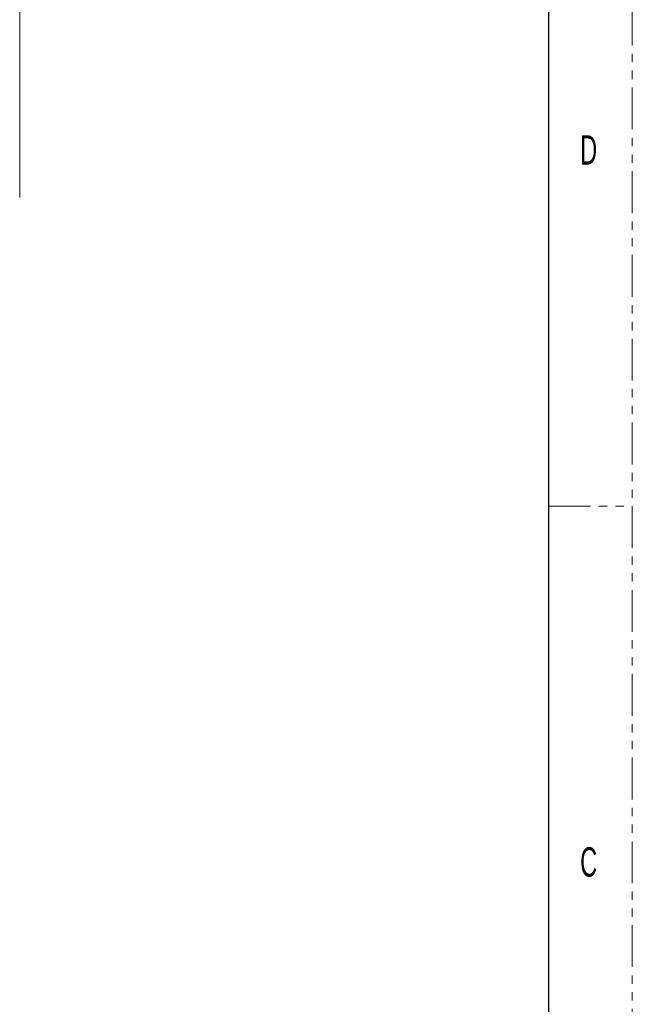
# Model space of a CAD drawing. Header units: millimetres. Extents: x 0 to 1118, y 0 to 864.
# Tile 237 of 256: x 1025 to 1118, y 248 to 398. Entities that reach past the tile are written whole.
import ezdxf

# ---------------------------------------------------------------- set-up
doc = ezdxf.new("R2010")
doc.units = ezdxf.units.MM
doc.linetypes.add('PHANTOM', pattern=[12.7, 6.35, -1.27, 1.27, -1.27, 1.27, -1.27])
doc.styles.add('SLDTEXTSTYLE1', font='TXT', dxfattribs={"width": 0.6})

msp = doc.modelspace()

# ---------------------------------------------------------------- linework, layer by layer
at = {"color": 7, "linetype": 'PHANTOM', "lineweight": 0}
for p, q in [((1117.6, 0), (1117.6, 863.6)), ((1104.9, 323.85), (1117.6, 323.85))]:
    msp.add_line(p, q, dxfattribs=at)
at = {"color": 7, "linetype": 'Continuous', "lineweight": 30}
msp.add_line((1104.9, 838.2), (1104.9, 25.4), dxfattribs=at)
at = {"color": 7, "linetype": 'Continuous', "lineweight": 15}
for p, q in [((1024.704, 419.337), (1024.704, 372.999)), ((1024.704, 372.958), (1024.704, 372.999)), ((1024.704, 372.958), (1024.704, 370.651))]:
    msp.add_line(p, q, dxfattribs=at)

# ---------------------------------------------------------------- texts
at = {"color": 7, "linetype": 'Continuous', "lineweight": 0, "char_height": 4.445, "attachment_point": 1, "style": 'SLDTEXTSTYLE1'}
for s, insert in [('D', (1109.694, 380.098)), ('C', (1109.694, 272.148))]:
    msp.add_mtext(s, dxfattribs=dict(at, insert=insert))

doc.saveas('drawing.dxf')
